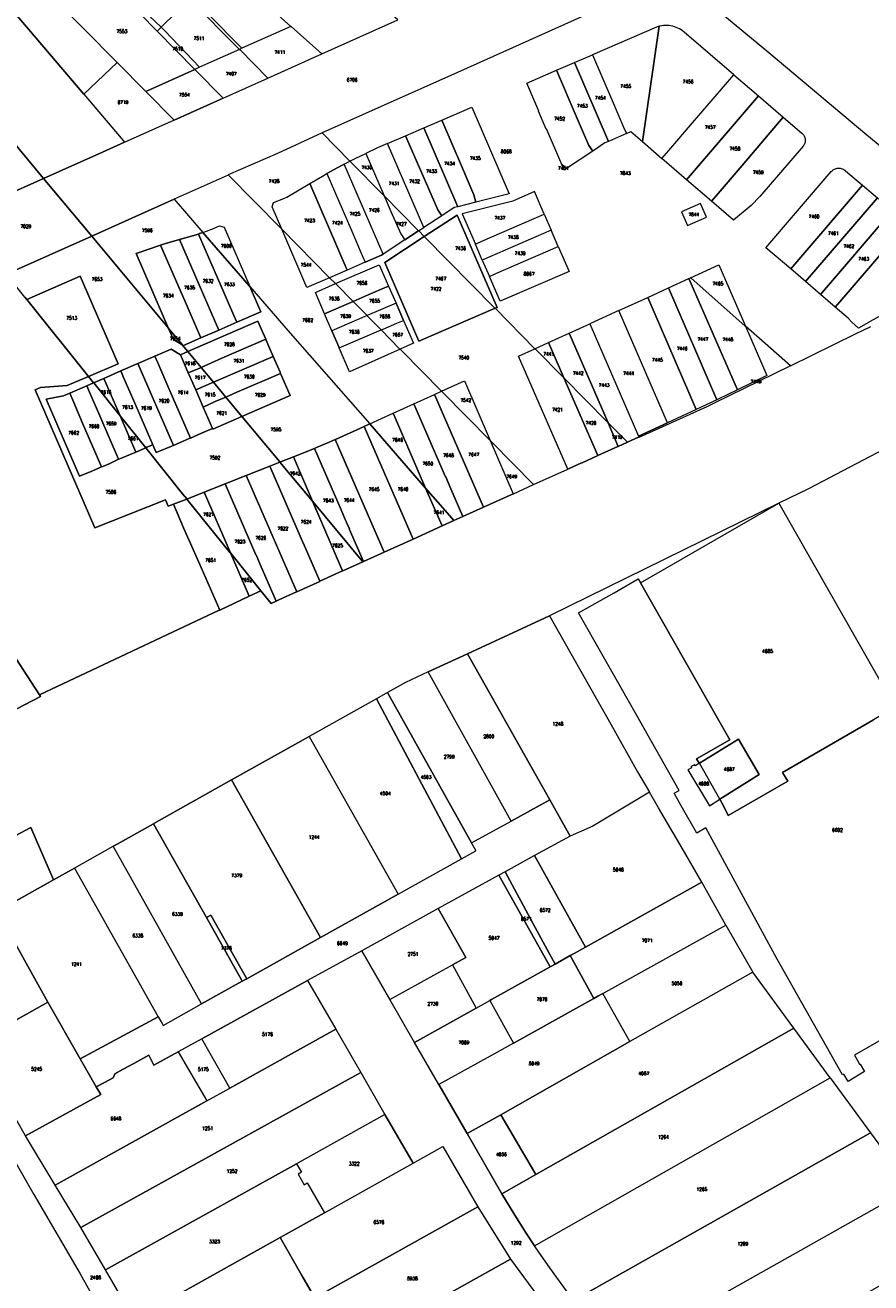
# Model space of a CAD drawing. Header units: metres. Extents: x 3 to 114181, y 112716 to 476231.
# Tile 24 of 90: x 112252 to 112497, y 475573 to 475938. Entities that reach past the tile are written whole.
import ezdxf
from ezdxf.enums import TextEntityAlignment as Align

# ---------------------------------------------------------------- set-up
doc = ezdxf.new("R2010")
doc.units = ezdxf.units.M
doc.header["$MEASUREMENT"] = 0
doc.layers.add('Kadasterperceelnummers', color=14, linetype='Continuous', lineweight=0)
doc.layers.add('Kadasterpercelen', color=14, linetype='Continuous', lineweight=13)
doc.styles.add('Style-STANDARD', font='STANDARD.shx')

msp = doc.modelspace()

# ---------------------------------------------------------------- linework, layer by layer
at = {"layer": 'Kadasterpercelen', "linetype": 'Continuous', "flags": 128}
for points in [[(112402.55, 475984.47), (112422.51, 475967.91), (112442.45, 475951.37), (112467.64, 475930.47), (112496.15, 475906.56), (112511.43, 475893.93), (112535.46, 475873.69), (112571.83, 475895.45), (112558.37, 475907.2), (112524.96, 475936.37), (112517.31, 475943.04), (112433.44, 476016.27), (112423.26, 476004.46)], [(112278.41, 475927.59), (112268.7, 475918.35), (112222.04, 475973.12), (112232.89, 475978.69), (112245.3, 475966.14), (112242.81, 475963.68), (112258.61, 475947.66), (112258.64, 475947.63)], [(112222.04, 475973.12), (112268.7, 475918.35), (112279.58, 475905.58), (112280.56, 475904.44), (112274.12, 475901.56), (112257.03, 475893.88), (112223.85, 475933.71), (112200, 475962.34)], [(112294.96, 475951.83), (112303.45, 475960.39), (112306.85, 475957.35), (112310.57, 475954.25), (112322.32, 475943.82), (112328.82, 475938.05), (112314.63, 475931.69), (112294.85, 475951.72)], [(112269.15, 475957.85), (112269.44, 475957.55), (112284.98, 475941.77), (112290, 475936.67), (112300.94, 475925.56), (112286.71, 475919.18), (112278.41, 475927.59), (112258.64, 475947.63)], [(112291.43, 475938.07), (112291.17, 475937.81), (112285.96, 475942.76), (112286.39, 475943.19), (112286.83, 475943.63), (112287.09, 475943.9), (112294.32, 475951.18), (112294.85, 475951.72), (112314.63, 475931.69), (112313.92, 475931.37), (112299.52, 475945.95), (112292.15, 475938.76)], [(112328.82, 475938.05), (112328.91, 475937.97), (112337.83, 475930.06), (112359.87, 475939.92), (112350.81, 475947.9), (112342.59, 475944.22), (112340.71, 475943.38), (112330.02, 475952.73), (112329.93, 475952.63), (112322.32, 475943.82)], [(112291.43, 475938.07), (112292.15, 475938.76), (112299.52, 475945.95), (112313.92, 475931.37), (112302.34, 475926.18), (112292.27, 475936.75), (112291.17, 475937.81)], [(112285.96, 475942.76), (112291.17, 475937.81), (112290, 475936.67), (112284.98, 475941.77)], [(112300.94, 475925.56), (112290, 475936.67), (112291.17, 475937.81), (112292.27, 475936.75), (112302.34, 475926.18)], [(112314, 475931.29), (112322.14, 475923.04), (112337.83, 475930.06), (112328.91, 475937.97), (112328.82, 475938.05), (112314.63, 475931.69), (112313.92, 475931.37)], [(112435, 475937.83), (112416.44, 475929.83), (112422.19, 475916.53), (112425.5, 475908.78), (112426.31, 475906.91), (112427.62, 475907.48), (112430.99, 475904.58), (112435.79, 475938.07), (112435.51, 475937.99)], [(112443.06, 475936.38), (112442.64, 475936.71), (112442.2, 475937.01), (112441.74, 475937.29), (112441.26, 475937.53), (112440.77, 475937.75), (112440.26, 475937.93), (112439.75, 475938.07), (112439.22, 475938.18), (112438.69, 475938.26), (112438.16, 475938.31), (112437.62, 475938.31), (112437.09, 475938.28), (112436.55, 475938.22), (112436.03, 475938.12), (112435.79, 475938.07), (112430.99, 475904.58), (112436.63, 475899.71), (112438.6, 475901.99), (112445.5, 475910.08), (112457.48, 475924.01)], [(112223.85, 475933.71), (112257.03, 475893.88), (112232.72, 475882.98), (112232.68, 475883.03), (112204.89, 475917.84)], [(112300.94, 475925.56), (112301.03, 475925.47), (112309.14, 475917.23), (112322.14, 475923.04), (112314, 475931.29), (112313.92, 475931.37), (112302.34, 475926.18)], [(112411.21, 475927.56), (112416.41, 475929.82), (112416.44, 475929.83), (112422.19, 475916.53), (112425.5, 475908.78), (112426.31, 475906.91), (112421.12, 475904.65)], [(112278.41, 475927.59), (112268.7, 475918.35), (112279.58, 475905.58), (112280.56, 475904.44), (112294.2, 475910.54), (112294.93, 475910.85), (112286.76, 475919.13), (112286.71, 475919.18)], [(112405.98, 475925.29), (112411.21, 475927.56), (112421.12, 475904.65), (112420.07, 475904.2), (112416.5, 475901.82), (112415.37, 475903.48), (112411.73, 475912)], [(112286.71, 475919.18), (112300.94, 475925.56), (112301.03, 475925.47), (112309.14, 475917.23), (112294.93, 475910.85), (112286.76, 475919.13)], [(112407.51, 475897.97), (112403.07, 475908.26), (112403.01, 475908.23), (112400.77, 475913.4), (112400.84, 475913.43), (112397.34, 475921.54), (112405.98, 475925.29), (112411.73, 475912), (112415.37, 475903.48), (112416.5, 475901.82), (112408.88, 475896.77), (112407.64, 475897.85)], [(112457.48, 475924.01), (112464.67, 475917.83), (112443.78, 475893.53), (112436.63, 475899.71), (112438.6, 475901.99), (112445.5, 475910.08)], [(112443.78, 475893.53), (112464.67, 475917.83), (112471.88, 475911.64), (112459.94, 475897.66), (112452.35, 475888.84), (112451.01, 475887.29)], [(112372.65, 475910.81), (112381.37, 475914.57), (112392.23, 475889.41), (112382.56, 475886.99), (112382.02, 475889.11), (112378.4, 475897.53)], [(112477.23, 475907.05), (112477.44, 475906.87), (112477.62, 475906.68), (112477.79, 475906.47), (112477.93, 475906.24), (112478.04, 475905.99), (112478.14, 475905.74), (112478.2, 475905.48), (112478.24, 475905.22), (112478.25, 475904.95), (112478.24, 475904.68), (112478.2, 475904.41), (112478.13, 475904.16), (112478.03, 475903.9), (112477.91, 475903.66), (112477.77, 475903.44), (112477.6, 475903.23), (112465.08, 475888.61), (112462.55, 475886.03), (112457.41, 475881.77), (112451.01, 475887.29), (112452.35, 475888.84), (112459.94, 475897.66), (112471.88, 475911.64), (112471.92, 475911.61)], [(112367.42, 475908.54), (112377.32, 475885.68), (112376.24, 475885.41), (112372.66, 475883.06), (112371.52, 475884.81), (112367.93, 475892.99), (112362.18, 475906.28)], [(112377.32, 475885.68), (112367.42, 475908.54), (112372.65, 475910.81), (112378.4, 475897.53), (112382.02, 475889.11), (112382.56, 475886.99)], [(112324.95, 475901.17), (112310.67, 475894.89), (112325.91, 475879.44), (112326.19, 475879.16), (112323.38, 475885.67), (112323.8, 475886.86), (112326.76, 475888.03), (112327.67, 475888.47), (112334.31, 475892.39), (112338.02, 475894.58), (112339.28, 475895.28), (112343.57, 475897.67), (112344.3, 475898.04), (112345.98, 475898.9), (112337.9, 475907.09)], [(112365.95, 475878.67), (112367.49, 475879.68), (112356.94, 475904.02), (112354.05, 475902.77), (112350.58, 475901.13), (112355.89, 475888.86), (112355.96, 475888.79)], [(112362.18, 475906.28), (112367.93, 475892.99), (112371.52, 475884.81), (112372.66, 475883.06), (112367.49, 475879.68), (112356.94, 475904.02)], [(112345.98, 475898.9), (112347.72, 475899.79), (112350.58, 475901.13), (112355.89, 475888.86), (112346, 475898.88)], [(112349.57, 475871.5), (112350.42, 475869.55), (112355.16, 475871.62), (112355.62, 475871.91), (112344.3, 475898.04), (112343.57, 475897.67), (112339.28, 475895.28), (112346.21, 475879.28)], [(112355.62, 475871.91), (112344.3, 475898.04), (112345.98, 475898.9), (112346, 475898.88), (112355.89, 475888.86), (112357.86, 475884.32), (112360.77, 475877.76), (112361.91, 475876.03)], [(112407.64, 475897.85), (112408.88, 475896.77), (112408.22, 475896.33), (112407.51, 475897.97)], [(112494.87, 475891.93), (112474.04, 475867.6), (112466.84, 475873.77), (112485.81, 475895.92), (112486.02, 475896.12), (112486.24, 475896.3), (112486.48, 475896.45), (112486.73, 475896.59), (112487, 475896.7), (112487.27, 475896.78), (112487.55, 475896.83), (112487.84, 475896.86), (112488.12, 475896.86), (112488.41, 475896.84), (112488.69, 475896.78), (112488.96, 475896.71), (112489.23, 475896.6), (112489.49, 475896.47), (112489.73, 475896.32), (112489.95, 475896.14)], [(112271, 475877.11), (112246.24, 475866.07), (112246.2, 475866.12), (112240.05, 475873.79), (112232.72, 475882.98), (112257.03, 475893.88)], [(112340.1, 475865.06), (112333.51, 475862.2), (112326.19, 475879.16), (112325.91, 475879.44), (112310.67, 475894.89), (112310.66, 475894.88), (112302.78, 475891.37), (112294.93, 475887.86), (112303.28, 475878.23), (112303.31, 475878.2), (112304.36, 475878.58), (112306.36, 475879.36), (112308.15, 475880.15), (112309.46, 475879.73), (112316.91, 475862.51), (112328.62, 475849), (112351.75, 475822.6), (112358.54, 475825.69), (112364.54, 475828.42), (112370.55, 475831.16), (112372.62, 475832.1), (112361.05, 475843.82), (112360.56, 475844.32), (112345.89, 475837.72), (112342.91, 475844.65), (112342.76, 475844.99), (112340.77, 475849.62), (112338.64, 475854.59), (112335.98, 475860.8), (112341.81, 475863.33)], [(112338.02, 475894.58), (112339.28, 475895.28), (112346.21, 475879.28), (112349.57, 475871.5), (112350.42, 475869.55), (112345.19, 475867.28), (112334.31, 475892.39)], [(112323.8, 475886.86), (112326.76, 475888.03), (112327.67, 475888.47), (112334.31, 475892.39), (112345.19, 475867.28), (112340.1, 475865.06), (112326.19, 475879.16), (112323.38, 475885.67)], [(112378.61, 475883.63), (112382.43, 475874.82), (112384.34, 475875.65), (112390.13, 475878.17), (112402.44, 475883.49), (112399.58, 475890.09), (112393.33, 475887.33)], [(112474.04, 475867.6), (112494.87, 475891.93), (112499.2, 475888.21), (112478.34, 475863.92)], [(112293.32, 475850.33), (112293.28, 475850.37), (112271, 475877.11), (112282.69, 475882.39), (112294.93, 475887.86), (112303.28, 475878.23), (112303.31, 475878.2), (112302.34, 475877.86), (112302.02, 475877.75), (112300.29, 475877.21), (112298.23, 475876.62), (112296.52, 475876.12), (112292.17, 475874.85), (112291.02, 475874.47), (112283.87, 475872.09)], [(112360.77, 475877.76), (112361.91, 475876.03), (112365.95, 475878.67), (112355.96, 475888.79), (112355.89, 475888.86), (112357.86, 475884.32)], [(112442.3, 475884.2), (112444.05, 475880.26), (112449.53, 475882.67), (112447.79, 475886.62)], [(112478.34, 475863.92), (112499.2, 475888.21), (112503.53, 475884.51), (112482.68, 475860.2)], [(112377.12, 475883.25), (112388.72, 475856.44), (112388.15, 475856.19), (112366.02, 475846.63), (112356.1, 475869.47), (112367.59, 475877.01)], [(112367.77, 475876.83), (112388, 475856.34), (112388.15, 475856.19), (112388.72, 475856.44), (112377.12, 475883.25), (112367.59, 475877.01)], [(112390.13, 475878.17), (112402.44, 475883.49), (112404.47, 475878.82), (112384.45, 475870.15), (112382.43, 475874.82), (112384.34, 475875.65)], [(112503.53, 475884.51), (112507.85, 475880.8), (112488.27, 475858.01), (112486.98, 475856.51), (112482.68, 475860.2)], [(112304.36, 475878.58), (112306.36, 475879.36), (112308.15, 475880.15), (112309.46, 475879.73), (112316.91, 475862.51), (112316.83, 475862.6), (112303.31, 475878.2)], [(112326.19, 475879.16), (112340.1, 475865.06), (112333.51, 475862.2)], [(112367.59, 475877.01), (112365.99, 475878.64), (112365.95, 475878.67), (112361.91, 475876.03), (112355.62, 475871.91), (112355.16, 475871.62), (112350.42, 475869.55), (112345.19, 475867.28), (112340.1, 475865.06), (112341.81, 475863.33), (112354.53, 475868.84), (112357.23, 475862.62), (112359.38, 475857.68), (112361.55, 475852.66), (112364.42, 475846.05), (112360.56, 475844.32), (112361.05, 475843.82), (112372.62, 475832.1), (112379.23, 475835.11), (112386.74, 475817.78), (112387.18, 475817.34), (112399.36, 475804.99), (112409.25, 475809.45), (112394.99, 475842.28), (112399.74, 475844.45), (112388.15, 475856.19), (112366.02, 475846.63), (112356.1, 475869.47)], [(112394.18, 475868.81), (112406.5, 475874.14), (112404.47, 475878.82), (112384.45, 475870.15), (112386.5, 475865.45), (112388.42, 475866.28)], [(112486.98, 475856.51), (112488.27, 475858.01), (112507.85, 475880.8), (112517.31, 475872.7), (112521.11, 475869.38), (112523.53, 475867.35), (112493.71, 475850.41), (112491.73, 475852.15), (112490.71, 475853.31)], [(112274.51, 475835.83), (112271.53, 475834.55), (112270.08, 475836.36), (112278.65, 475840.07), (112267.62, 475865.48), (112252.11, 475858.76), (112251.59, 475859.4), (112246.55, 475865.68), (112246.24, 475866.07), (112271, 475877.11), (112293.28, 475850.37), (112293.32, 475850.33), (112294.7, 475847.14), (112297.26, 475845.59), (112298.93, 475843.59), (112296.77, 475842.66), (112294.03, 475844.28), (112289.36, 475842.26), (112284.4, 475840.12), (112279.43, 475837.97)], [(112302.7, 475847.59), (112301.46, 475850.5), (112299, 475856.07), (112291.02, 475874.47), (112292.17, 475874.85), (112296.52, 475876.12), (112307.9, 475849.85)], [(112298.23, 475876.62), (112300.29, 475877.21), (112302.02, 475877.75), (112309.46, 475860.59), (112312.29, 475854.09), (112313.14, 475852.13), (112307.9, 475849.85), (112296.52, 475876.12)], [(112316.83, 475862.6), (112316.91, 475862.51), (112320.08, 475855.15), (112313.14, 475852.13), (112312.29, 475854.09), (112309.46, 475860.59), (112302.02, 475877.75), (112302.34, 475877.86), (112303.31, 475878.2)], [(112356.1, 475869.47), (112366.02, 475846.63), (112388.15, 475856.19), (112388, 475856.34), (112367.77, 475876.83), (112367.59, 475877.01)], [(112297.23, 475845.63), (112293.32, 475850.33), (112283.87, 475872.09), (112291.02, 475874.47), (112299, 475856.07), (112301.46, 475850.5), (112302.7, 475847.59), (112297.61, 475845.38), (112297.26, 475845.59)], [(112409.64, 475866.9), (112389.64, 475858.2), (112386.5, 475865.45), (112388.42, 475866.28), (112394.18, 475868.81), (112406.5, 475874.14)], [(112355.35, 475861.81), (112351.33, 475860.09), (112346.9, 475858.17), (112342.09, 475863.04), (112341.86, 475863.28), (112341.81, 475863.33), (112354.53, 475868.84), (112357.23, 475862.62)], [(112460.84, 475851.02), (112460.72, 475851.12), (112445.08, 475864.89), (112444.94, 475865.02), (112453.15, 475868.75), (112460.87, 475850.99)], [(112267.62, 475865.48), (112278.65, 475840.07), (112270.08, 475836.36), (112252.11, 475858.76)], [(112444.47, 475864.8), (112458.53, 475832.51), (112452.94, 475829.79), (112452.56, 475829.61), (112438.49, 475862.08)], [(112444.94, 475865.02), (112445.08, 475864.89), (112460.72, 475851.12), (112460.84, 475851.02), (112460.87, 475850.99), (112467.09, 475836.68), (112458.53, 475832.51), (112444.47, 475864.8)], [(112325.67, 475811.49), (112325.63, 475811.54), (112314.69, 475824.68), (112314.61, 475824.77), (112328.63, 475830.82), (112325.86, 475837.27), (112325.7, 475837.64), (112324.92, 475839.41), (112323.7, 475842.22), (112322.44, 475845.09), (112321.68, 475846.88), (112321.55, 475847.17), (112320.32, 475850.05), (112319.29, 475852.44), (112298.93, 475843.59), (112297.26, 475845.59), (112297.61, 475845.38), (112302.7, 475847.59), (112307.9, 475849.85), (112313.14, 475852.13), (112320.08, 475855.15), (112316.91, 475862.51), (112328.62, 475849), (112351.75, 475822.6), (112350.15, 475821.87), (112341.85, 475818.1), (112341.75, 475818.06), (112340.01, 475817.26), (112338.16, 475816.48), (112336.32, 475815.71), (112335.68, 475815.46), (112329.57, 475813.04)], [(112341.81, 475863.33), (112341.86, 475863.28), (112342.09, 475863.04), (112346.9, 475858.17), (112338.64, 475854.59), (112335.98, 475860.8)], [(112346.9, 475858.17), (112351.33, 475860.09), (112355.35, 475861.81), (112357.23, 475862.62), (112359.38, 475857.68), (112350.97, 475854.04), (112346.93, 475858.14)], [(112438.49, 475862.08), (112452.56, 475829.61), (112446.58, 475826.83), (112432.48, 475859.34)], [(112184.36, 475850.84), (112190.83, 475841.31), (112203.52, 475822.6), (112185.3, 475810.41), (112210.26, 475772.57), (112220.34, 475757.38), (112226.97, 475747.38), (112245.43, 475759.85), (112255.81, 475743.95), (112256.16, 475743.43), (112196.92, 475712.65), (112161.05, 475777.33), (112165.93, 475801.69), (112169.5, 475828.16), (112169.74, 475856.43), (112180.13, 475857.1)], [(112338.64, 475854.59), (112346.9, 475858.17), (112346.93, 475858.14), (112350.97, 475854.04), (112340.77, 475849.62)], [(112350.97, 475854.04), (112350.99, 475854.02), (112355.05, 475849.91), (112355.63, 475850.16), (112359.66, 475851.86), (112361.55, 475852.66), (112359.38, 475857.68)], [(112432.48, 475859.34), (112446.58, 475826.83), (112438.25, 475822.94), (112424.07, 475855.52)], [(112340.77, 475849.62), (112342.76, 475844.99), (112342.91, 475844.65), (112355.05, 475849.91), (112350.99, 475854.02), (112350.97, 475854.04)], [(112424.07, 475855.52), (112415.69, 475851.71), (112429.86, 475819.04), (112438.25, 475822.94)], [(112293.32, 475850.33), (112297.23, 475845.63), (112297.26, 475845.59), (112294.7, 475847.14)], [(112321.55, 475847.17), (112308.83, 475841.68), (112302.75, 475839.01), (112298.94, 475843.58), (112298.93, 475843.59), (112319.29, 475852.44), (112320.32, 475850.05)], [(112360.44, 475844.44), (112360.56, 475844.32), (112345.89, 475837.72), (112342.91, 475844.65), (112355.05, 475849.91), (112355.06, 475849.89)], [(112355.05, 475849.91), (112355.63, 475850.16), (112359.66, 475851.86), (112361.55, 475852.66), (112364.42, 475846.05), (112360.56, 475844.32), (112360.44, 475844.44), (112355.06, 475849.89)], [(112415.69, 475851.71), (112429.86, 475819.04), (112429.96, 475818.79), (112429.8, 475818.71), (112426.58, 475817.27), (112420.96, 475822.95), (112409.69, 475848.97)], [(112429.86, 475819.04), (112429.96, 475818.79), (112433.83, 475820.53), (112449.71, 475827.68), (112452.07, 475828.83), (112473.7, 475839.36), (112473.94, 475839.48), (112460.87, 475850.99), (112467.09, 475836.68), (112458.53, 475832.51), (112452.94, 475829.79), (112452.56, 475829.61), (112446.58, 475826.83), (112438.25, 475822.94)], [(112302.75, 475839.01), (112308.83, 475841.68), (112321.55, 475847.17), (112321.68, 475846.88), (112322.44, 475845.09), (112323.7, 475842.22), (112306.32, 475834.72)], [(112399.88, 475844.31), (112399.74, 475844.45), (112403.65, 475846.22), (112408.12, 475835.97), (112408.04, 475836.04)], [(112403.65, 475846.22), (112409.69, 475848.97), (112420.96, 475822.95), (112420.77, 475823.15), (112420.68, 475823.24), (112408.12, 475835.97)], [(112294.71, 475816.35), (112284.4, 475840.12), (112289.36, 475842.26), (112290.17, 475840.38), (112293.13, 475833.58), (112299.67, 475818.48), (112299.33, 475818.33), (112297.53, 475817.57)], [(112289.36, 475842.26), (112294.03, 475844.28), (112296.77, 475842.66), (112296.79, 475842.65), (112299.05, 475837.46), (112301.2, 475832.51), (112303.38, 475827.49), (112306.09, 475821.26), (112302.88, 475819.88), (112299.67, 475818.48), (112293.13, 475833.58), (112290.17, 475840.38)], [(112296.77, 475842.66), (112298.93, 475843.59), (112298.94, 475843.58), (112302.75, 475839.01), (112302.59, 475838.93), (112299.05, 475837.46), (112296.79, 475842.65)], [(112325.86, 475837.27), (112313.11, 475831.77), (112309.93, 475830.39), (112306.36, 475834.68), (112306.32, 475834.72), (112323.7, 475842.22), (112324.92, 475839.41), (112325.7, 475837.64)], [(112399.74, 475844.45), (112399.88, 475844.31), (112408.04, 475836.04), (112408.12, 475835.97), (112417.96, 475813.38), (112417.82, 475813.32), (112413.41, 475811.33), (112413.04, 475811.16), (112409.45, 475809.54), (112409.25, 475809.45), (112394.99, 475842.28)], [(112283.22, 475829.28), (112280.26, 475836.08), (112279.43, 475837.97), (112284.4, 475840.12), (112294.71, 475816.35), (112294.46, 475816.25), (112289.72, 475814.28), (112288.73, 475816.56)], [(112302.59, 475838.93), (112302.75, 475839.01), (112306.32, 475834.72), (112301.2, 475832.51), (112299.05, 475837.46)], [(112298.6, 475800.82), (112298.63, 475800.78), (112294.77, 475799.25), (112293.21, 475798.69), (112292.4, 475800.56), (112271.92, 475792.45), (112254.58, 475832.47), (112256.13, 475833.14), (112263.91, 475833.79), (112270.08, 475836.36), (112271.53, 475834.55), (112269.55, 475833.69), (112264.63, 475831.56), (112262.8, 475830.77), (112257.74, 475829.83), (112267.49, 475807.4), (112271.07, 475808.91), (112273.87, 475810.11), (112274.2, 475810.26), (112276.02, 475811.05), (112278.8, 475812.32), (112279.14, 475812.47), (112280.97, 475813.21), (112283.78, 475814.43), (112286.67, 475815.68), (112286.69, 475815.65), (112297.4, 475802.3)], [(112273.31, 475824.99), (112270.37, 475831.82), (112269.55, 475833.69), (112271.53, 475834.55), (112271.57, 475834.5), (112279.21, 475824.98), (112283.78, 475814.43), (112280.97, 475813.21), (112279.14, 475812.47), (112278.8, 475812.32)], [(112271.53, 475834.55), (112274.51, 475835.83), (112279.21, 475824.98), (112271.57, 475834.5)], [(112279.21, 475824.98), (112274.51, 475835.83), (112279.43, 475837.97), (112280.26, 475836.08), (112283.22, 475829.28), (112288.73, 475816.56), (112287, 475815.83), (112286.67, 475815.68)], [(112301.2, 475832.51), (112306.32, 475834.72), (112306.36, 475834.68), (112309.93, 475830.39), (112306.85, 475829.07), (112303.38, 475827.49)], [(112309.93, 475830.39), (112313.11, 475831.77), (112325.86, 475837.27), (112328.63, 475830.82), (112314.61, 475824.77), (112309.96, 475830.36)], [(112372.62, 475832.1), (112379.23, 475835.11), (112386.74, 475817.78), (112386.71, 475817.81), (112372.93, 475831.78)], [(112408.12, 475835.97), (112420.68, 475823.24), (112420.77, 475823.15), (112420.96, 475822.95), (112423.95, 475816.08), (112423.79, 475816.01), (112417.96, 475813.38)], [(112264.63, 475831.56), (112265.81, 475828.77), (112268.35, 475822.84), (112273.87, 475810.11), (112271.07, 475808.91), (112267.49, 475807.4), (112257.74, 475829.83), (112262.8, 475830.77)], [(112273.87, 475810.11), (112268.35, 475822.84), (112265.81, 475828.77), (112264.63, 475831.56), (112269.55, 475833.69), (112270.37, 475831.82), (112273.31, 475824.99), (112278.8, 475812.32), (112276.02, 475811.05), (112274.2, 475810.26)], [(112373.72, 475807.47), (112373.65, 475807.44), (112364.54, 475828.42), (112370.55, 475831.16), (112384.77, 475798.4), (112378.76, 475795.68), (112375.26, 475803.74), (112375.29, 475803.76)], [(112372.62, 475832.1), (112372.93, 475831.78), (112386.71, 475817.81), (112386.74, 475817.78), (112393.45, 475802.32), (112384.77, 475798.4), (112370.55, 475831.16)], [(112303.38, 475827.49), (112306.85, 475829.07), (112309.93, 475830.39), (112309.96, 475830.36), (112314.61, 475824.77), (112306.15, 475821.11), (112306.09, 475821.26)], [(112364.54, 475828.42), (112373.65, 475807.44), (112373.72, 475807.47), (112375.29, 475803.76), (112375.26, 475803.74), (112378.76, 475795.68), (112376.14, 475794.5), (112373.61, 475797.45), (112367.99, 475803.94), (112358.54, 475825.69)], [(112286.67, 475815.68), (112283.78, 475814.43), (112279.21, 475824.98)], [(112294.46, 475816.25), (112294.71, 475816.35), (112297.53, 475817.57), (112299.33, 475818.33), (112299.67, 475818.48), (112302.88, 475819.88), (112306.09, 475821.26), (112306.15, 475821.11), (112314.61, 475824.77), (112314.69, 475824.68), (112325.63, 475811.54), (112325.67, 475811.49), (112322.72, 475810.33), (112315.89, 475807.62), (112309.74, 475805.18), (112303.62, 475802.76), (112298.63, 475800.78), (112298.6, 475800.82), (112297.4, 475802.3), (112286.69, 475815.65), (112286.67, 475815.68), (112287, 475815.83), (112288.73, 475816.56), (112289.72, 475814.28)], [(112351.75, 475822.6), (112358.54, 475825.69), (112367.99, 475803.94), (112367.96, 475803.97), (112356.75, 475816.9)], [(112355.93, 475785.37), (112341.75, 475818.06), (112341.85, 475818.1), (112350.15, 475821.87), (112364.35, 475789.17), (112364.34, 475789.17)], [(112367.96, 475803.97), (112367.99, 475803.94), (112372.75, 475792.97), (112372.74, 475792.96), (112364.35, 475789.17), (112350.15, 475821.87), (112351.75, 475822.6), (112356.75, 475816.9)], [(112420.96, 475822.95), (112426.58, 475817.27), (112423.95, 475816.08)], [(112345.84, 475792.1), (112344.99, 475794.01), (112344.99, 475794.02), (112344.61, 475794.87), (112343.41, 475797.66), (112335.68, 475815.46), (112336.32, 475815.71), (112338.16, 475816.48), (112340.01, 475817.26), (112341.75, 475818.06), (112355.93, 475785.37), (112349.92, 475782.66), (112345.82, 475792.09)], [(112387.18, 475817.34), (112386.74, 475817.78), (112393.45, 475802.32), (112393.47, 475802.33), (112399.36, 475804.99)], [(112329.57, 475813.04), (112335.13, 475800.14), (112325.67, 475811.49)], [(112329.57, 475813.04), (112335.68, 475815.46), (112343.41, 475797.66), (112344.61, 475794.87), (112344.99, 475794.02), (112344.99, 475794.01), (112345.84, 475792.1), (112345.82, 475792.09), (112349.92, 475782.66), (112349.76, 475782.59), (112335.13, 475800.14)], [(112337.24, 475776.89), (112337.23, 475776.88), (112330.53, 475773.84), (112315.89, 475807.62), (112322.72, 475810.33), (112331.84, 475789.33), (112331.86, 475789.34), (112333.07, 475786.55), (112333.05, 475786.54)], [(112343.88, 475779.91), (112337.24, 475776.89), (112333.05, 475786.54), (112333.07, 475786.55), (112331.86, 475789.34), (112331.84, 475789.33), (112322.72, 475810.33), (112325.67, 475811.49), (112335.13, 475800.14)], [(112330.53, 475773.84), (112330.47, 475773.81), (112325.38, 475771.49), (112324.54, 475771.1), (112319.92, 475781.74), (112319.94, 475781.74), (112318.73, 475784.54), (112318.71, 475784.53), (112309.74, 475805.18), (112315.89, 475807.62)], [(112303.62, 475802.76), (112311.28, 475785.12), (112311.24, 475785.16), (112298.63, 475800.78)], [(112311.28, 475785.12), (112303.62, 475802.76), (112309.74, 475805.18), (112318.71, 475784.53), (112318.73, 475784.54), (112319.94, 475781.74), (112319.92, 475781.74), (112324.54, 475771.1), (112323.13, 475770.44), (112320.14, 475774.14)], [(112367.99, 475803.94), (112373.61, 475797.45), (112376.14, 475794.5), (112372.75, 475792.97)], [(112311.24, 475785.16), (112311.28, 475785.12), (112316.74, 475772.54), (112316.72, 475772.54), (112308.17, 475768.53), (112302.74, 475780.88), (112300.49, 475786.08), (112297.69, 475792.42), (112294.77, 475799.25), (112298.63, 475800.78)], [(112335.13, 475800.14), (112349.76, 475782.59), (112343.91, 475779.92), (112343.88, 475779.91)], [(112456.37, 475730.89), (112430.35, 475776.44), (112470.56, 475799.54), (112504.18, 475740.59), (112504.35, 475740.3), (112498.04, 475736.66), (112471.59, 475721.41), (112473.23, 475718.88), (112455.9, 475708.87), (112454.49, 475711.67), (112453.41, 475713.57), (112464.87, 475720.74), (112458.89, 475731.03), (112447.49, 475724.03), (112447.46, 475724.09), (112446.64, 475725.29)], [(112320.14, 475774.14), (112316.74, 475772.54), (112311.28, 475785.12)], [(112403.94, 475766.83), (112421.74, 475735.38), (112429.55, 475721.6), (112433.01, 475715.65), (112416.5, 475705.74), (112409.92, 475702.92), (112404.03, 475713.39), (112380.16, 475755.85)], [(112368.7, 475750.56), (112380.16, 475755.85), (112404.03, 475713.39), (112392.87, 475707.26)], [(112381.31, 475700.91), (112392.87, 475707.26), (112368.7, 475750.56), (112362.16, 475747.54), (112356.87, 475744.58)], [(112378.37, 475696.31), (112382.58, 475698.66), (112382.52, 475698.75), (112381.31, 475700.91), (112356.87, 475744.58), (112353.67, 475742.78)], [(112360.03, 475686.06), (112378.37, 475696.31), (112353.67, 475742.78), (112334.19, 475731.86)], [(112337.4, 475673.43), (112311.6, 475719.19), (112334.19, 475731.86), (112360.03, 475686.06)], [(112453.41, 475713.57), (112447.49, 475724.03), (112458.89, 475731.03), (112464.87, 475720.74)], [(112453.41, 475713.57), (112447.49, 475724.03), (112446.25, 475723.27), (112446.04, 475723.56), (112445.07, 475723.08), (112445.23, 475722.74), (112444.16, 475722.17), (112450.44, 475711.71)], [(112304.29, 475679.22), (112288.92, 475706.47), (112288.95, 475706.49), (112288.99, 475706.51), (112311.6, 475719.19), (112337.4, 475673.43), (112316, 475661.47), (112305.61, 475679.97)], [(112399.62, 475697.25), (112414.4, 475670.63), (112448.17, 475689.47), (112442.46, 475699.39), (112435.66, 475711.09), (112433.01, 475715.65), (112416.5, 475705.74), (112409.92, 475702.92)], [(112382.52, 475698.75), (112381.31, 475700.91), (112392.87, 475707.26), (112404.03, 475713.39), (112409.92, 475702.92), (112399.62, 475697.25), (112391.04, 475692.52), (112389.25, 475691.54), (112371.62, 475681.83), (112349.41, 475669.6), (112333.71, 475660.95), (112302.98, 475644.03), (112296.09, 475640.23), (112289.08, 475636.38), (112287.58, 475639.26), (112283.21, 475636.88), (112280.1, 475635.2), (112277.73, 475633.89), (112277.18, 475632.71), (112274.66, 475631.34), (112272.33, 475630.09), (112267.68, 475638.22), (112290.32, 475650.43), (112291.45, 475648.43), (112291.74, 475647.92), (112302.91, 475654.16), (112314.7, 475660.75), (112316, 475661.47), (112337.4, 475673.43), (112360.03, 475686.06), (112378.37, 475696.31), (112382.58, 475698.66)], [(112253.31, 475705.4), (112259.89, 475690.2), (112246.62, 475682.76), (112239.96, 475698.37)], [(112277.24, 475699.93), (112278.37, 475700.56), (112288.92, 475706.47), (112304.29, 475679.22), (112314.48, 475661.15), (112314.7, 475660.75), (112302.91, 475654.16)], [(112291.74, 475647.92), (112302.91, 475654.16), (112277.24, 475699.93), (112277.14, 475699.87), (112265.98, 475693.61), (112290.32, 475650.43), (112291.45, 475648.43)], [(112414.4, 475670.63), (112399.62, 475697.25), (112391.04, 475692.52), (112399.82, 475676.39), (112405.63, 475665.74), (112409.99, 475668.17), (112411.11, 475668.8)], [(112290.32, 475650.43), (112267.68, 475638.22), (112258.28, 475654.66), (112243.54, 475681.03), (112246.62, 475682.76), (112259.89, 475690.2), (112265.98, 475693.61)], [(112391.04, 475692.52), (112389.25, 475691.54), (112404.15, 475664.92), (112405.63, 475665.74), (112399.82, 475676.39)], [(112387.11, 475655.41), (112404.15, 475664.92), (112389.25, 475691.54), (112371.62, 475681.83), (112379.68, 475667.59), (112375.79, 475665.46), (112382.69, 475652.95), (112386.67, 475655.16)], [(112418, 475656.37), (112419.49, 475657.2), (112455.15, 475677.02), (112448.17, 475689.47), (112414.4, 475670.63), (112411.11, 475668.8), (112409.99, 475668.17), (112416.8, 475655.7)], [(112243.54, 475681.03), (112258.28, 475654.66), (112236.45, 475642.51), (112221.24, 475668.53)], [(112371.62, 475681.83), (112349.41, 475669.6), (112357.58, 475655.46), (112375.79, 475665.46), (112379.68, 475667.59)], [(112304.29, 475679.22), (112305.61, 475679.97), (112316, 475661.47), (112314.7, 475660.75), (112314.48, 475661.15)], [(112455.15, 475677.02), (112463.03, 475663.36), (112427.34, 475643.2), (112419.49, 475657.2)], [(112393.88, 475642.95), (112412.46, 475653.28), (112416.8, 475655.7), (112409.99, 475668.17), (112405.63, 475665.74), (112404.15, 475664.92), (112387.11, 475655.41), (112386.67, 475655.16), (112393.55, 475642.77)], [(112375.79, 475665.46), (112382.69, 475652.95), (112364.79, 475642.96), (112357.58, 475655.46)], [(112389.79, 475621.99), (112399.95, 475604.58), (112474.94, 475647.11), (112463.03, 475663.36), (112427.34, 475643.2)], [(112311.11, 475629.69), (112302.98, 475644.03), (112333.71, 475660.95), (112341.87, 475646.82)], [(112371.86, 475630.71), (112380.07, 475616.5), (112389.79, 475621.99), (112427.34, 475643.2), (112419.49, 475657.2), (112418, 475656.37), (112416.8, 475655.7), (112412.46, 475653.28), (112393.88, 475642.95), (112393.55, 475642.77), (112389.51, 475640.52)], [(112251.73, 475615.84), (112239.28, 475637.66), (112236.45, 475642.51), (112258.28, 475654.66), (112267.68, 475638.22), (112272.33, 475630.09), (112273.61, 475627.86)], [(112371.86, 475630.71), (112364.79, 475642.96), (112382.69, 475652.95), (112386.67, 475655.16), (112393.55, 475642.77), (112389.51, 475640.52)], [(112349.13, 475634.25), (112267.8, 475589.24), (112260.4, 475601.49), (112304.43, 475625.97), (112311.11, 475629.69), (112341.87, 475646.82)], [(112399.95, 475604.58), (112390.15, 475599.03), (112393.89, 475592.84), (112397.16, 475587.58), (112399.61, 475583.86), (112485.53, 475632.64), (112474.94, 475647.11)], [(112304.43, 475625.97), (112311.11, 475629.69), (112302.98, 475644.03), (112296.09, 475640.23)], [(112260.4, 475601.49), (112251.73, 475615.84), (112273.61, 475627.86), (112272.33, 475630.09), (112274.66, 475631.34), (112277.18, 475632.71), (112277.73, 475633.89), (112280.1, 475635.2), (112283.21, 475636.88), (112287.58, 475639.26), (112289.08, 475636.38), (112296.09, 475640.23), (112304.43, 475625.97)], [(112274.95, 475576.93), (112267.8, 475589.24), (112349.13, 475634.25), (112356.17, 475622.06), (112330.43, 475607.76)], [(112485.53, 475632.64), (112497.21, 475616.7), (112410.96, 475568.01), (112404.06, 475577.51), (112400.83, 475582.02), (112399.61, 475583.86)], [(112356.17, 475622.06), (112330.43, 475607.76), (112331.88, 475605.26), (112330.95, 475604.72), (112332.71, 475601.6), (112333.57, 475602.22), (112338.57, 475593.48), (112364.35, 475607.89)], [(112399.95, 475604.58), (112389.79, 475621.99), (112380.07, 475616.5), (112390.15, 475599.03)], [(112410.96, 475568.01), (112497.21, 475616.7), (112508.99, 475600.62), (112423.2, 475552.31)], [(112325.69, 475586.28), (112338.57, 475593.48), (112364.35, 475607.89), (112373.02, 475612.74), (112383.11, 475595.23), (112336.67, 475569.3), (112336.42, 475569.16), (112335.81, 475568.82), (112332.04, 475575.32)], [(112283.28, 475562.57), (112274.95, 475576.93), (112330.43, 475607.76), (112331.88, 475605.26), (112330.95, 475604.72), (112332.71, 475601.6), (112333.57, 475602.22), (112338.57, 475593.48), (112325.69, 475586.28)], [(112521.04, 475584.17), (112508.99, 475600.62), (112423.2, 475552.31), (112434.65, 475535.91), (112449.61, 475544.27), (112457.09, 475548.45), (112464.51, 475552.59), (112474.85, 475558.36), (112482.2, 475562.47), (112489.95, 475566.8), (112497.54, 475571.04), (112505.25, 475575.35), (112513.7, 475580.07), (112513.74, 475580.09)], [(112346.5, 475554.27), (112345.23, 475553.56), (112336.42, 475569.16), (112336.67, 475569.3), (112383.11, 475595.23), (112392.63, 475579.99)], [(112325.69, 475586.28), (112332.04, 475575.32), (112335.81, 475568.82), (112302.15, 475550.03), (112297.27, 475547.3), (112293.4, 475545.14), (112283.28, 475562.57)], [(112404.27, 475564.26), (112356.87, 475537.52), (112356.01, 475537.03), (112346.5, 475554.27), (112392.63, 475579.99)]]:
    msp.add_lwpolyline(points, close=True, dxfattribs=at)
for points in [[(112421.48, 475944.47), (112377.22, 475924.65), (112355.05, 475914.76), (112337.9, 475907.09), (112324.95, 475901.17), (112310.67, 475894.89), (112310.66, 475894.88), (112302.78, 475891.37), (112294.93, 475887.86), (112282.69, 475882.39), (112271, 475877.11), (112257.03, 475893.88), (112274.12, 475901.56), (112280.56, 475904.44), (112294.2, 475910.54), (112294.93, 475910.85), (112309.14, 475917.23), (112322.14, 475923.04), (112337.83, 475930.06), (112359.87, 475939.92)], [(112251.59, 475859.4), (112252.11, 475858.76), (112270.08, 475836.36), (112263.91, 475833.79), (112256.13, 475833.14), (112254.58, 475832.47), (112271.92, 475792.45), (112292.4, 475800.56), (112293.21, 475798.69), (112294.77, 475799.25), (112297.69, 475792.42), (112300.49, 475786.08), (112302.74, 475780.88), (112308.17, 475768.53), (112308.04, 475768.47), (112255.81, 475743.95), (112245.43, 475759.85)], [(112196.92, 475712.65), (112256.16, 475743.43), (112255.81, 475743.95), (112308.04, 475768.47), (112308.17, 475768.53), (112316.72, 475772.54), (112316.74, 475772.54), (112320.14, 475774.14), (112323.13, 475770.44), (112324.54, 475771.1), (112325.38, 475771.49), (112330.47, 475773.81), (112330.53, 475773.84), (112337.23, 475776.88), (112337.24, 475776.89), (112343.88, 475779.91), (112343.91, 475779.92), (112349.76, 475782.59), (112349.92, 475782.66), (112355.93, 475785.37), (112364.34, 475789.17), (112364.35, 475789.17), (112372.74, 475792.96), (112372.75, 475792.97), (112376.14, 475794.5), (112378.76, 475795.68), (112384.77, 475798.4), (112393.45, 475802.32), (112393.47, 475802.33), (112399.36, 475804.99), (112409.25, 475809.45), (112409.45, 475809.54), (112413.04, 475811.16), (112413.41, 475811.33), (112417.82, 475813.32), (112417.96, 475813.38), (112423.79, 475816.01), (112423.95, 475816.08), (112426.58, 475817.27), (112429.8, 475818.71), (112429.96, 475818.79), (112433.83, 475820.53), (112449.71, 475827.68), (112452.07, 475828.83), (112473.7, 475839.36), (112473.94, 475839.48), (112492.8, 475848.74), (112497.34, 475850.88)], [(112562.49, 475847.42), (112479.19, 475803.78), (112470.56, 475799.54), (112403.94, 475766.83), (112380.16, 475755.85), (112368.7, 475750.56), (112362.16, 475747.54), (112356.87, 475744.58), (112353.67, 475742.78), (112334.19, 475731.86), (112311.6, 475719.19), (112288.99, 475706.51), (112288.95, 475706.49), (112288.92, 475706.47), (112278.37, 475700.56), (112277.24, 475699.93), (112277.14, 475699.87), (112265.98, 475693.61), (112259.89, 475690.2), (112253.31, 475705.4), (112239.96, 475698.37)], [(112545.44, 475669.62), (112492.54, 475639.24), (112493.29, 475637.93), (112494.05, 475636.61), (112494.18, 475636.69), (112495.47, 475634.57), (112490.76, 475631.67), (112489.48, 475633.79), (112489.06, 475633.54), (112470.13, 475667.11), (112449.35, 475705.26), (112446.72, 475703.71), (112442.23, 475711.7), (112440.16, 475715.35), (112441.58, 475716.18), (112429.28, 475737.89), (112412.39, 475767.7), (112422.71, 475773.52), (112429.67, 475777.62), (112430.35, 475776.44), (112456.37, 475730.89), (112446.64, 475725.29), (112447.46, 475724.09), (112447.49, 475724.03), (112446.25, 475723.27), (112446.04, 475723.56), (112445.07, 475723.08), (112445.23, 475722.74), (112444.16, 475722.17), (112450.44, 475711.71), (112453.41, 475713.57), (112454.49, 475711.67), (112455.9, 475708.87), (112473.23, 475718.88), (112471.59, 475721.41), (112498.04, 475736.66)], [(112283.28, 475562.57), (112274.95, 475576.93), (112267.8, 475589.24), (112260.4, 475601.49), (112251.73, 475615.84), (112239.28, 475637.66), (112236.45, 475642.51), (112221.24, 475668.53), (112219.03, 475667.29), (112216.28, 475665.74), (112218.82, 475661.18), (112228.04, 475644.66), (112232.03, 475637.51), (112241.77, 475620.41), (112254.18, 475598.81), (112267.61, 475575.74), (112281.93, 475550.16)], [(112410.96, 475568.01), (112404.06, 475577.51), (112400.83, 475582.02), (112399.61, 475583.86), (112397.16, 475587.58), (112393.89, 475592.84), (112390.15, 475599.03), (112380.07, 475616.5), (112371.86, 475630.71), (112364.79, 475642.96), (112357.58, 475655.46), (112349.41, 475669.6), (112333.71, 475660.95), (112341.87, 475646.82), (112349.13, 475634.25), (112356.17, 475622.06), (112364.35, 475607.89), (112373.02, 475612.74), (112383.11, 475595.23), (112392.63, 475579.99), (112404.27, 475564.26)]]:
    msp.add_lwpolyline(points, dxfattribs=at)

# ---------------------------------------------------------------- texts
at = {"layer": 'Kadasterperceelnummers', "linetype": 'Continuous', "lineweight": 0, "style": 'Style-STANDARD'}
for s, p in [('7553', (112279.76, 475936.61)), ('7511', (112302.17, 475934.58)), ('7510', (112295.97, 475931.53)), ('7411', (112325.64, 475930.55)), ('7407', (112311.51, 475924.3)), ('6706', (112346.64, 475922.51)), ('7456', (112444.2, 475921.98)), ('7554', (112297.9, 475918.2)), ('7455', (112426.09, 475920.68)), ('6719', (112280.05, 475916.02)), ('7453', (112413.52, 475914.95)), ('7454', (112418.73, 475917.28)), ('7452', (112406.89, 475911.24)), ('7457', (112450.62, 475908.8)), ('7435', (112382.39, 475899.77)), ('8068', (112391.38, 475901.71)), ('7458', (112457.8, 475902.55)), ('7430', (112350.89, 475897.09)), ('7433', (112369.7, 475896.01)), ('7434', (112374.94, 475898.24)), ('7451', (112407.99, 475896.88)), ('7428', (112323.95, 475893.12)), ('7431', (112358.82, 475892.44)), ('7432', (112364.75, 475893.06)), ('7843', (112425.97, 475895.42)), ('7459', (112464.6, 475895.66)), ('7423', (112334.25, 475881.66)), ('7425', (112347.42, 475883.59)), ('7426', (112353.07, 475884.7)), ('7437', (112389.53, 475882.45)), ('7844', (112445.89, 475883.44)), ('7460', (112480.81, 475882.85)), ('7029', (112251.84, 475879.97)), ('7596', (112287.13, 475878.79)), ('7424', (112342.34, 475880.98)), ('7427', (112360.89, 475880.65)), ('7461', (112486.41, 475877.93)), ('7600', (112310.07, 475874.29)), ('7438', (112393.41, 475876.82)), ('7462', (112490.89, 475874.2)), ('7436', (112378.11, 475873.58)), ('7439', (112395.4, 475872.13)), ('7463', (112495.22, 475870.51)), ('7544', (112333.24, 475868.81)), ('7653', (112272.54, 475864.63)), ('7632', (112304.77, 475864.1)), ('7656', (112349.49, 475863.51)), ('7467', (112372.36, 475864.77)), ('8067', (112398.02, 475866.17)), ('7465', (112452.86, 475863.32)), ('7634', (112293.23, 475859.83)), ('7635', (112299.4, 475862.19)), ('7633', (112310.99, 475863.11)), ('7422', (112370.98, 475861.82)), ('7638', (112341.38, 475858.96)), ('7655', (112353.14, 475858.33)), ('7513', (112265.18, 475853.36)), ('7602', (112333.73, 475852.72)), ('7639', (112344.73, 475853.9)), ('7658', (112356.1, 475853.79)), ('7636', (112347.26, 475849.34)), ('7654', (112295.25, 475847.37)), ('7628', (112310.96, 475845.72)), ('7657', (112359.86, 475848.49)), ('7447', (112448.48, 475847.24)), ('7448', (112455.75, 475847.14)), ('7637', (112351.3, 475843.82)), ('7540', (112379.07, 475841.83)), ('7441', (112403.73, 475842.89)), ('7446', (112442.49, 475844.48)), ('7618', (112299.55, 475840.17)), ('7631', (112313.73, 475840.95)), ('7445', (112435.3, 475841.22)), ('7617', (112302.47, 475836.06)), ('7630', (112316.75, 475836.31)), ('7442', (112412.28, 475837.33)), ('7444', (112426.94, 475837.28)), ('7449', (112463.93, 475834.89)), ('7616', (112275.16, 475831.8)), ('7614', (112297.51, 475831.74)), ('7615', (112305.36, 475831.1)), ('7629', (112319.92, 475831.02)), ('7443', (112419.8, 475833.88)), ('7613', (112281.41, 475827.47)), ('7619', (112286.86, 475827.18)), ('7620', (112292, 475829.3)), ('7542', (112379.65, 475829.51)), ('7421', (112406.27, 475826.74)), ('7621', (112308.75, 475825.75)), ('7662', (112265.75, 475820.03)), ('7660', (112271.66, 475821.89)), ('7659', (112276.63, 475822.69)), ('7595', (112324.48, 475820.97)), ('7420', (112416, 475822.88)), ('7661', (112283, 475818.36)), ('7646', (112359.83, 475817.97)), ('7419', (112423.63, 475818.77)), ('7592', (112306.77, 475812.78)), ('7648', (112374.61, 475813.47)), ('7647', (112381.96, 475813.69)), ('7650', (112368.61, 475811.07)), ('7642', (112330.08, 475808.22)), ('7649', (112393.01, 475807.3)), ('7586', (112276.57, 475802.81)), ('7645', (112353.01, 475803.6)), ('7640', (112361.41, 475803.66)), ('7643', (112339.7, 475800.35)), ('7644', (112345.76, 475800.45)), ('7627', (112304.91, 475796.32)), ('7624', (112333.26, 475794.15)), ('7641', (112371.85, 475796.89)), ('7622', (112326.52, 475792.23)), ('7623', (112314.04, 475788.42)), ('7626', (112320.1, 475789.53)), ('7625', (112342.4, 475787.3)), ('7651', (112305.54, 475783)), ('7652', (112316.01, 475777.27)), ('4685', (112467.3, 475756.59)), ('1248', (112406.39, 475735.5)), ('2800', (112386.33, 475731.87)), ('2799', (112374.84, 475725.96)), ('4687', (112456.17, 475722.3)), ('4503', (112368.1, 475720.03)), ('4688', (112448.74, 475718.11)), ('4504', (112356.25, 475715.29)), ('1244', (112335.61, 475702.61)), ('6602', (112487.59, 475704.65)), ('7379', (112313.11, 475691.48)), ('5048', (112423.95, 475693.14)), ('6572', (112402.68, 475681.37)), ('6339', (112295.9, 475680.25)), ('6571', (112397.23, 475678.84)), ('6338', (112284.37, 475673.97)), ('5047', (112387.85, 475673.31)), ('7378', (112310.1, 475670.37)), ('6649', (112343.79, 475671.74)), ('7071', (112432.33, 475672.58)), ('2751', (112364.33, 475668.64)), ('1241', (112266.56, 475665.73)), ('5050', (112440.98, 475660.11)), ('7070', (112401.78, 475655.47)), ('2730', (112370.1, 475654.21)), ('5176', (112322.05, 475645.32)), ('7069', (112379.09, 475642.94)), ('5049', (112399.47, 475636.85)), ('5245', (112255, 475635.25)), ('5175', (112303.4, 475635.17)), ('4057', (112431.35, 475633.97)), ('6648', (112278.01, 475620.86)), ('1251', (112304.63, 475618.03)), ('1264', (112437.03, 475615.49)), ('3322', (112347.23, 475607.77)), ('4056', (112389.98, 475610.45)), ('1252', (112311.73, 475605.59)), ('1265', (112448.2, 475600.33)), ('6576', (112354.39, 475590.78)), ('3323', (112306.67, 475585.16)), ('1292', (112394.24, 475584.75)), ('1269', (112460.06, 475584.51)), ('2408', (112272.12, 475574.69)), ('5938', (112364.15, 475574.4))]:
    msp.add_text(s, height=1, dxfattribs=at).set_placement(p, align=Align.MIDDLE_CENTER)

doc.saveas('drawing.dxf')
